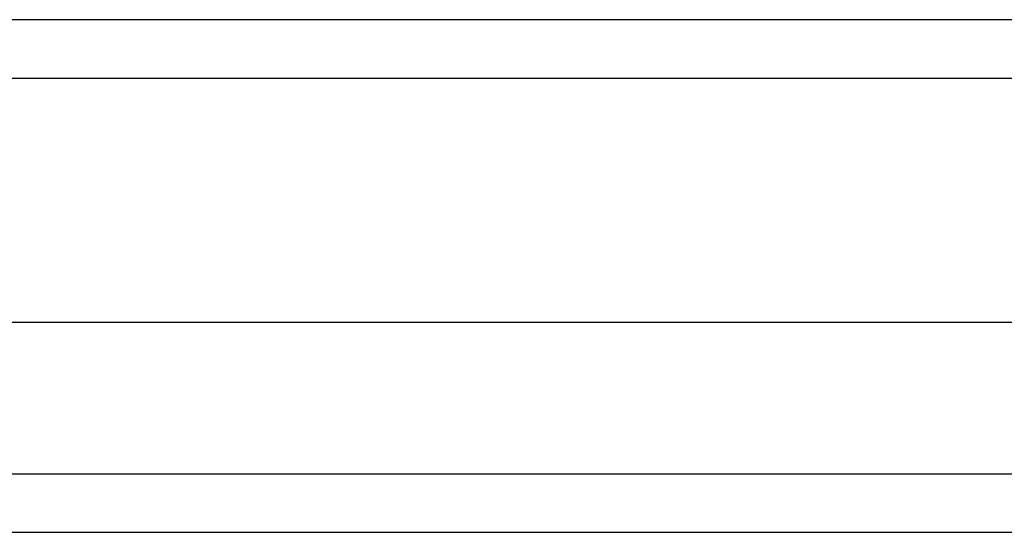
# Model space of a CAD drawing. Header units: inches. Extents: x 25 to 728, y 80 to 333.
# Tile 49 of 160: x 307.748 to 309.411, y 221.006 to 221.872. Entities that reach past the tile are written whole.
import ezdxf

# ---------------------------------------------------------------- set-up
doc = ezdxf.new("R2010")
doc.units = ezdxf.units.IN
doc.header["$MEASUREMENT"] = 0
doc.layers.add('Visible Edges(ANSI)', color=7, linetype='Continuous', lineweight=25)
doc.layers.add('Visible Tangent Edges(ANSI)', color=7, linetype='Continuous', lineweight=25)

msp = doc.modelspace()

# ---------------------------------------------------------------- linework, layer by layer
at = {"layer": 'Visible Edges(ANSI)'}
for p, q in [((312.6379, 221.8723), (240.8359, 221.8723)), ((312.0283, 221.3605), (241.4456, 221.3605)), ((311.8398, 221.0061), (241.6341, 221.0061))]:
    msp.add_line(p, q, dxfattribs=at)
at = {"layer": 'Visible Tangent Edges(ANSI)'}
for p, q in [((240.8359, 221.7733), (312.6379, 221.7733)), ((241.5041, 221.1051), (311.9698, 221.1051))]:
    msp.add_line(p, q, dxfattribs=at)

doc.saveas('drawing.dxf')
